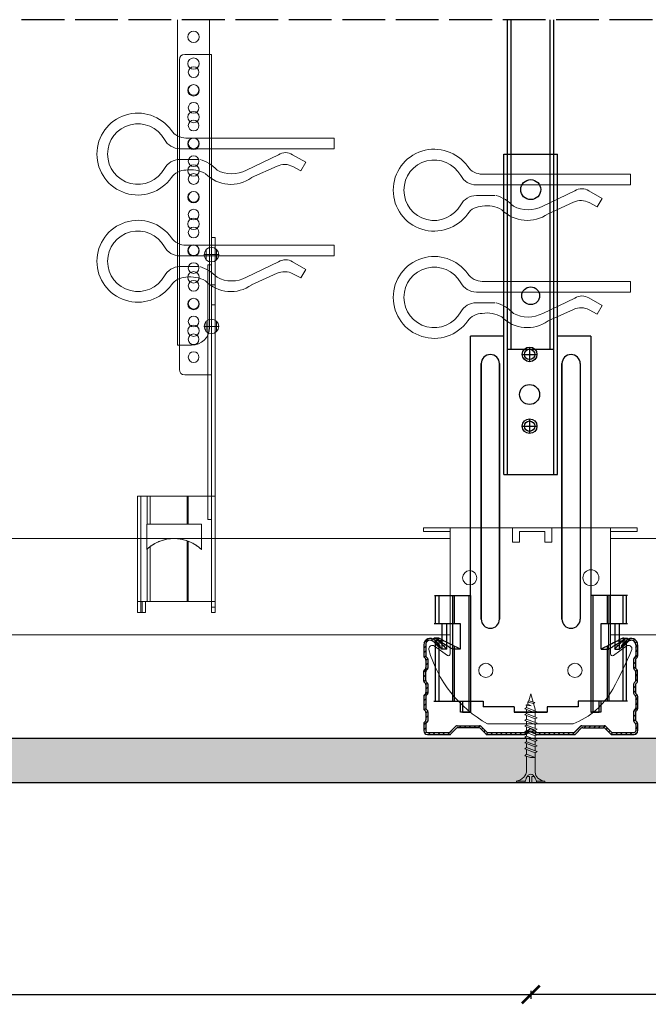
# Model space of a CAD drawing. Header units: millimetres. Extents: x 2264 to 5026, y 1272 to 2447.
# Tile 2 of 18: x 2563 to 2739, y 1464 to 1740. Entities that reach past the tile are written whole.
import ezdxf

# ---------------------------------------------------------------- set-up
doc = ezdxf.new("R2010")
doc.units = ezdxf.units.MM
doc.linetypes.add('ACAD_ISO02W100', pattern=[15, 12, -3])
for name, color, linetype, lineweight in [('_RIGIPS AKCESORIA', 7, 'Continuous', 18), ('_RIGIPS G-K', 7, 'Continuous', 25), ('_RIGIPS PROFIL', 7, 'Continuous', 18), ('PRZERYWANA', 7, 'ACAD_ISO02W100', 25)]:
    doc.layers.add(name, color=color, linetype=linetype, lineweight=lineweight)
doc.styles.get("Standard").update_dxf_attribs({"font": 'arial.ttf'})
doc.dimstyles.new('ISO-25', dxfattribs={"dimtxt": 2.5, "dimasz": 2.5, "dimexe": 1.25, "dimexo": 0.625, "dimtad": 1, "dimtxsty": 'Standard', "dimcen": 2.5, "dimadec": 0, "dimazin": 0, "dimtfac": 1, "dimtmove": 0, "dimatfit": 3, "dimfxl": 1, "dimarcsym": 0})

# ---------------------------------------------------------------- blocks, each defined once
blk = doc.blocks.new('wieszak noniuszowy bok')
at = {"layer": '_RIGIPS AKCESORIA', "lineweight": 0}
for p, q in [((1392.48, 5181.36), (1399.98, 5181.36)), ((1399.98, 5024.65), (1399.98, 5181.36)), ((1390.98, 5092.86), (1390.98, 5179.86)), ((1399.98, 5129.95), (1399.97, 5129.95)), ((1399.98, 5129.95), (1401, 5129.95)), ((1401, 5129.95), (1401, 5024.65)), ((1401, 5129.95), (1401, 5129.95)), ((1398.54, 5126.58), (1398.54, 5123.65)), ((1399.98, 5126.06), (1399.98, 5102.02)), ((1401.42, 5126.58), (1401.42, 5123.65)), ((1398.96, 5122.28), (1399.98, 5122.28)), ((1398.96, 5122.28), (1399.98, 5122.28)), ((1398.96, 5122.28), (1398.96, 5050.72)), ((1399.98, 5116.66), (1401, 5116.66)), ((1399.98, 5116.63), (1399.98, 5116.66)), ((1399.98, 5116.66), (1399.98, 5116.63)), ((1399.98, 5116.62), (1399.98, 5116.63)), ((1399.98, 5116.63), (1399.98, 5116.56)), ((1399.98, 5116.55), (1399.98, 5116.63)), ((1399.98, 5116.63), (1399.98, 5116.55)), ((1399.98, 5116.55), (1399.98, 5116.62)), ((1399.98, 5116.56), (1399.98, 5116.43)), ((1399.98, 5116.42), (1399.98, 5116.55)), ((1399.98, 5116.41), (1399.98, 5116.55)), ((1399.98, 5116.55), (1399.98, 5116.41)), ((1399.98, 5116.43), (1399.98, 5116.25)), ((1399.98, 5116.24), (1399.98, 5116.42)), ((1399.98, 5116.21), (1399.98, 5116.41)), ((1399.98, 5116.41), (1399.98, 5116.21)), ((1399.98, 5116.25), (1399.98, 5116.01)), ((1399.98, 5116), (1399.98, 5116.24)), ((1399.98, 5115.97), (1399.98, 5116.21)), ((1399.98, 5116.21), (1399.98, 5115.97)), ((1399.98, 5116.01), (1399.98, 5115.74)), ((1399.98, 5115.71), (1399.98, 5116)), ((1399.98, 5115.69), (1399.98, 5115.97)), ((1399.98, 5115.97), (1399.98, 5115.69)), ((1399.98, 5115.74), (1399.98, 5115.41)), ((1399.98, 5115.38), (1399.98, 5115.71)), ((1399.98, 5115.37), (1399.98, 5115.69)), ((1399.98, 5115.69), (1399.98, 5115.37)), ((1399.98, 5115.41), (1399.98, 5115.05)), ((1399.98, 5115.02), (1399.98, 5115.38)), ((1399.98, 5115.02), (1399.98, 5115.37)), ((1399.98, 5115.37), (1399.98, 5115.02)), ((1399.98, 5115.05), (1399.98, 5114.67)), ((1399.98, 5114.65), (1399.98, 5115.02)), ((1399.98, 5114.64), (1399.98, 5115.02)), ((1399.98, 5115.02), (1399.98, 5114.64)), ((1399.98, 5114.67), (1399.98, 5114.28)), ((1399.98, 5114.25), (1399.98, 5114.65)), ((1399.98, 5114.25), (1399.98, 5114.64)), ((1399.98, 5114.64), (1399.98, 5114.25)), ((1399.98, 5114.28), (1399.98, 5113.88)), ((1399.98, 5113.85), (1399.98, 5114.25)), ((1399.98, 5113.84), (1399.98, 5114.25)), ((1399.98, 5114.25), (1399.98, 5113.84)), ((1399.98, 5113.88), (1399.98, 5113.48)), ((1399.98, 5113.46), (1399.98, 5113.85)), ((1399.98, 5113.84), (1399.98, 5113.44)), ((1399.98, 5113.44), (1399.98, 5113.84)), ((1399.98, 5113.48), (1399.98, 5113.1)), ((1399.98, 5113.07), (1399.98, 5113.46)), ((1399.98, 5113.44), (1399.98, 5113.06)), ((1399.98, 5113.06), (1399.98, 5113.44)), ((1399.98, 5113.1), (1399.98, 5112.75)), ((1399.98, 5112.72), (1399.98, 5113.07)), ((1399.98, 5113.06), (1399.98, 5112.68)), ((1399.98, 5112.68), (1399.98, 5113.06)), ((1399.98, 5112.75), (1399.98, 5112.42)), ((1399.98, 5112.4), (1399.98, 5112.72)), ((1399.98, 5112.68), (1399.98, 5112.33)), ((1399.98, 5112.33), (1399.98, 5112.68)), ((1399.98, 5112.42), (1399.98, 5112.14)), ((1399.98, 5112.12), (1399.98, 5112.4)), ((1399.98, 5112.33), (1399.98, 5112)), ((1399.98, 5112), (1399.98, 5112.33)), ((1399.98, 5112.14), (1399.98, 5111.9)), ((1399.98, 5111.89), (1399.98, 5112.12)), ((1399.98, 5112), (1399.98, 5111.72)), ((1399.98, 5111.72), (1399.98, 5112)), ((1399.98, 5111.9), (1399.98, 5111.72)), ((1399.98, 5111.72), (1399.98, 5111.89)), ((1399.98, 5111.72), (1399.98, 5111.6)), ((1399.98, 5111.59), (1399.98, 5111.72)), ((1399.98, 5111.72), (1399.98, 5111.48)), ((1399.98, 5111.48), (1399.98, 5111.72)), ((1399.98, 5111.6), (1399.98, 5111.54)), ((1399.98, 5111.53), (1399.98, 5111.59)), ((1399.98, 5111.54), (1399.98, 5111.53)), ((1399.98, 5111.48), (1399.98, 5111.29)), ((1399.98, 5111.29), (1399.98, 5111.48)), ((1399.98, 5111.29), (1399.98, 5111.15)), ((1399.98, 5111.15), (1399.98, 5111.29)), ((1399.98, 5111.15), (1399.98, 5111.06)), ((1399.98, 5111.06), (1399.98, 5111.15)), ((1399.98, 5111.06), (1399.98, 5111.04)), ((1399.98, 5111.04), (1399.98, 5111.06)), ((1399.98, 5111.04), (1401, 5111.04)), ((1398.54, 5106.42), (1398.54, 5103.49)), ((1401.42, 5106.42), (1401.42, 5103.49)), ((1399.98, 5102.02), (1399.98, 5102.1)), ((1399.98, 5091.36), (1392.48, 5091.36)), ((1400.98, 5057.36), (1379.24, 5057.36)), ((1379.24, 5057.36), (1379.24, 5024.65)), ((1380.12, 5057.36), (1380.12, 5024.65)), ((1381.9, 5057.36), (1381.9, 5049.5)), ((1382.79, 5057.36), (1382.79, 5049.5)), ((1393.13, 5057.36), (1393.13, 5049.5)), ((1393.4, 5057.36), (1393.4, 5049.5)), ((1400.98, 5057.36), (1401, 5057.36)), ((1401, 5057.36), (1400.98, 5057.36)), ((1398.96, 5050.72), (1399.98, 5050.72)), ((1381.81, 5042.35), (1381.81, 5049.5)), ((1397.14, 5049.5), (1381.81, 5049.5)), ((1397.14, 5042.35), (1397.14, 5049.5)), ((1386.31, 5044.95), (1386.68, 5045.06)), ((1386.68, 5045.06), (1386.31, 5044.95)), ((1386.81, 5045.09), (1386.48, 5045)), ((1386.48, 5045), (1386.81, 5045.09)), ((1386.68, 5045.06), (1387.07, 5045.15)), ((1387.07, 5045.15), (1386.68, 5045.06)), ((1387.15, 5045.16), (1386.81, 5045.09)), ((1386.81, 5045.09), (1387.15, 5045.16)), ((1387.07, 5045.15), (1387.47, 5045.23)), ((1387.47, 5045.23), (1387.07, 5045.15)), ((1387.49, 5045.23), (1387.15, 5045.16)), ((1387.15, 5045.16), (1387.49, 5045.23)), ((1387.47, 5045.23), (1387.87, 5045.3)), ((1387.87, 5045.3), (1387.47, 5045.23)), ((1387.83, 5045.29), (1387.49, 5045.23)), ((1387.49, 5045.23), (1387.83, 5045.29)), ((1388.14, 5045.33), (1387.83, 5045.29)), ((1387.83, 5045.29), (1388.14, 5045.33)), ((1387.87, 5045.3), (1388.29, 5045.34)), ((1388.29, 5045.34), (1387.87, 5045.3)), ((1388.46, 5045.36), (1388.14, 5045.33)), ((1388.14, 5045.33), (1388.46, 5045.36)), ((1388.29, 5045.34), (1388.72, 5045.39)), ((1388.72, 5045.39), (1388.29, 5045.34)), ((1388.8, 5045.39), (1388.46, 5045.36)), ((1388.46, 5045.36), (1388.8, 5045.39)), ((1388.72, 5045.39), (1389.15, 5045.4)), ((1389.15, 5045.4), (1388.72, 5045.39)), ((1389.13, 5045.4), (1388.8, 5045.39)), ((1388.8, 5045.39), (1389.13, 5045.4)), ((1389.47, 5045.41), (1389.13, 5045.4)), ((1389.13, 5045.4), (1389.47, 5045.41)), ((1389.15, 5045.4), (1389.58, 5045.41)), ((1389.58, 5045.41), (1389.15, 5045.4)), ((1389.47, 5045.41), (1389.46, 5045.41)), ((1389.47, 5045.41), (1389.46, 5045.41)), ((1389.82, 5045.4), (1389.47, 5045.41)), ((1389.47, 5045.41), (1389.82, 5045.4)), ((1389.58, 5045.41), (1390.02, 5045.39)), ((1390.02, 5045.39), (1389.58, 5045.41)), ((1390.16, 5045.39), (1389.82, 5045.4)), ((1389.82, 5045.4), (1390.16, 5045.39)), ((1390.02, 5045.39), (1390.46, 5045.37)), ((1390.46, 5045.37), (1390.02, 5045.39)), ((1390.51, 5045.36), (1390.16, 5045.39)), ((1390.16, 5045.39), (1390.51, 5045.36)), ((1390.46, 5045.37), (1390.89, 5045.32)), ((1390.89, 5045.32), (1390.46, 5045.37)), ((1390.86, 5045.32), (1390.51, 5045.36)), ((1390.51, 5045.36), (1390.86, 5045.32)), ((1391.21, 5045.27), (1390.86, 5045.32)), ((1390.86, 5045.32), (1391.21, 5045.27)), ((1390.89, 5045.32), (1391.33, 5045.25)), ((1391.33, 5045.25), (1390.89, 5045.32)), ((1391.55, 5045.21), (1391.21, 5045.27)), ((1391.21, 5045.27), (1391.55, 5045.21)), ((1391.33, 5045.25), (1391.75, 5045.17)), ((1391.75, 5045.17), (1391.33, 5045.25)), ((1391.89, 5045.14), (1391.55, 5045.21)), ((1391.55, 5045.21), (1391.89, 5045.14)), ((1391.75, 5045.17), (1392.17, 5045.07)), ((1392.17, 5045.07), (1391.75, 5045.17)), ((1392.22, 5045.07), (1391.89, 5045.14)), ((1391.89, 5045.14), (1392.22, 5045.07)), ((1392.17, 5045.07), (1392.57, 5044.97)), ((1392.57, 5044.97), (1392.17, 5045.07)), ((1392.55, 5044.98), (1392.22, 5045.07)), ((1392.22, 5045.07), (1392.55, 5044.98)), ((1381.81, 5042.35), (1381.8, 5042.35)), ((1381.81, 5042.35), (1381.8, 5042.35)), ((1381.81, 5042.35), (1382.29, 5042.77)), ((1382.29, 5042.77), (1381.81, 5042.35)), ((1381.81, 5042.35), (1381.86, 5042.39)), ((1381.86, 5042.39), (1381.81, 5042.35)), ((1381.86, 5042.39), (1381.9, 5042.43)), ((1381.9, 5042.43), (1381.86, 5042.39)), ((1381.9, 5042.43), (1381.98, 5042.51)), ((1381.98, 5042.51), (1381.9, 5042.43)), ((1381.9, 5042.43), (1381.9, 5027.72)), ((1381.98, 5042.51), (1382.21, 5042.72)), ((1382.21, 5042.72), (1381.98, 5042.51)), ((1382.21, 5042.72), (1382.46, 5042.91)), ((1382.46, 5042.91), (1382.21, 5042.72)), ((1382.29, 5042.77), (1382.79, 5043.18)), ((1382.79, 5043.18), (1382.29, 5042.77)), ((1382.46, 5042.91), (1382.71, 5043.12)), ((1382.71, 5043.12), (1382.46, 5042.91)), ((1382.71, 5043.12), (1382.98, 5043.31)), ((1382.98, 5043.31), (1382.71, 5043.12)), ((1383.01, 5043.34), (1382.79, 5043.18)), ((1382.79, 5043.18), (1383.01, 5043.34)), ((1382.79, 5043.18), (1382.79, 5027.72)), ((1382.98, 5043.31), (1383.31, 5043.54)), ((1383.31, 5043.54), (1382.98, 5043.31)), ((1383.24, 5043.5), (1383.01, 5043.34)), ((1383.01, 5043.34), (1383.24, 5043.5)), ((1383.66, 5043.77), (1383.24, 5043.5)), ((1383.24, 5043.5), (1383.66, 5043.77)), ((1383.31, 5043.54), (1383.68, 5043.78)), ((1383.68, 5043.78), (1383.31, 5043.54)), ((1384.13, 5044.04), (1383.66, 5043.77)), ((1383.66, 5043.77), (1384.13, 5044.04)), ((1383.68, 5043.78), (1384.07, 5044.01)), ((1384.07, 5044.01), (1383.68, 5043.78)), ((1384.07, 5044.01), (1384.49, 5044.23)), ((1384.49, 5044.23), (1384.07, 5044.01)), ((1384.65, 5044.31), (1384.13, 5044.04)), ((1384.13, 5044.04), (1384.65, 5044.31)), ((1384.49, 5044.23), (1384.92, 5044.44)), ((1384.92, 5044.44), (1384.49, 5044.23)), ((1384.93, 5044.44), (1384.65, 5044.31)), ((1384.65, 5044.31), (1384.93, 5044.44)), ((1384.92, 5044.44), (1385.38, 5044.63)), ((1385.38, 5044.63), (1384.92, 5044.44)), ((1385.23, 5044.57), (1384.93, 5044.44)), ((1384.93, 5044.44), (1385.23, 5044.57)), ((1385.53, 5044.69), (1385.23, 5044.57)), ((1385.23, 5044.57), (1385.53, 5044.69)), ((1385.34, 5044.62), (1385.33, 5044.62)), ((1385.34, 5044.62), (1385.33, 5044.62)), ((1385.38, 5044.63), (1385.85, 5044.8)), ((1385.85, 5044.8), (1385.38, 5044.63)), ((1385.83, 5044.8), (1385.53, 5044.69)), ((1385.53, 5044.69), (1385.83, 5044.8)), ((1386.15, 5044.9), (1385.83, 5044.8)), ((1385.83, 5044.8), (1386.15, 5044.9)), ((1385.85, 5044.8), (1386.31, 5044.95)), ((1386.31, 5044.95), (1385.85, 5044.8)), ((1386.48, 5045), (1386.15, 5044.9)), ((1386.15, 5044.9), (1386.48, 5045)), ((1393.17, 5044.78), (1392.55, 5044.98)), ((1392.55, 5044.98), (1393.17, 5044.78)), ((1392.57, 5044.97), (1392.96, 5044.85)), ((1392.96, 5044.85), (1392.57, 5044.97)), ((1392.96, 5044.85), (1393.41, 5044.69)), ((1393.41, 5044.69), (1392.96, 5044.85)), ((1393.13, 5044.79), (1393.13, 5027.72)), ((1393.54, 5044.63), (1393.17, 5044.78)), ((1393.17, 5044.78), (1393.54, 5044.63)), ((1393.4, 5044.69), (1393.4, 5027.72)), ((1393.41, 5044.69), (1393.86, 5044.51)), ((1393.86, 5044.51), (1393.41, 5044.69)), ((1393.92, 5044.48), (1393.54, 5044.63)), ((1393.54, 5044.63), (1393.92, 5044.48)), ((1393.6, 5044.62), (1393.59, 5044.62)), ((1393.6, 5044.62), (1393.59, 5044.62)), ((1393.86, 5044.51), (1394.29, 5044.31)), ((1394.29, 5044.31), (1393.86, 5044.51)), ((1394.29, 5044.31), (1393.92, 5044.48)), ((1393.92, 5044.48), (1394.29, 5044.31)), ((1394.65, 5044.13), (1394.29, 5044.31)), ((1394.29, 5044.31), (1394.72, 5044.09)), ((1394.72, 5044.09), (1394.29, 5044.31)), ((1394.29, 5044.31), (1394.65, 5044.13)), ((1395, 5043.94), (1394.65, 5044.13)), ((1394.65, 5044.13), (1395, 5043.94)), ((1394.72, 5044.09), (1395.13, 5043.86)), ((1395.13, 5043.86), (1394.72, 5044.09)), ((1395.35, 5043.73), (1395, 5043.94)), ((1395, 5043.94), (1395.35, 5043.73)), ((1395.13, 5043.86), (1395.53, 5043.61)), ((1395.53, 5043.61), (1395.13, 5043.86)), ((1395.67, 5043.52), (1395.35, 5043.73)), ((1395.35, 5043.73), (1395.67, 5043.52)), ((1395.53, 5043.61), (1395.92, 5043.35)), ((1395.92, 5043.35), (1395.53, 5043.61)), ((1396, 5043.29), (1395.67, 5043.52)), ((1395.67, 5043.52), (1396, 5043.29)), ((1395.92, 5043.35), (1396.3, 5043.07)), ((1396.3, 5043.07), (1395.92, 5043.35)), ((1396.3, 5043.06), (1396, 5043.29)), ((1396, 5043.29), (1396.3, 5043.06)), ((1396.3, 5043.07), (1396.73, 5042.72)), ((1396.73, 5042.72), (1396.3, 5043.07)), ((1396.59, 5042.83), (1396.3, 5043.06)), ((1396.3, 5043.06), (1396.59, 5042.83)), ((1396.87, 5042.59), (1396.59, 5042.83)), ((1396.59, 5042.83), (1396.87, 5042.59)), ((1396.73, 5042.72), (1397.14, 5042.35)), ((1397.14, 5042.35), (1396.73, 5042.72)), ((1397.14, 5042.35), (1396.87, 5042.59)), ((1396.87, 5042.59), (1397.14, 5042.35)), ((1397.14, 5042.35), (1397.13, 5042.35)), ((1397.14, 5042.35), (1397.13, 5042.35)), ((1379.24, 5027.72), (1401, 5027.72)), ((1380.57, 5027.72), (1380.57, 5024.65)), ((1381.46, 5024.65), (1381.46, 5027.72)), ((1399.98, 5026.19), (1401, 5026.19)), ((1379.24, 5024.65), (1381.46, 5024.65)), ((1401, 5024.65), (1399.98, 5024.65))]:
    blk.add_line(p, q, dxfattribs=at)
at = {"layer": '_RIGIPS AKCESORIA'}
for p, q in [((1397.92, 5125.12), (1402.03, 5125.12)), ((1397.92, 5104.96), (1402.03, 5104.96))]:
    blk.add_line(p, q, dxfattribs=at)
for centre, radius in [((1394.98, 5176.36), 1.5), ((1394.98, 5171.36), 1.5), ((1394.98, 5166.36), 1.5), ((1394.98, 5161.36), 1.5), ((1394.98, 5156.36), 1.5), ((1394.98, 5151.36), 1.5), ((1394.98, 5146.36), 1.5), ((1394.98, 5141.36), 1.5), ((1394.98, 5136.36), 1.5), ((1394.98, 5131.36), 1.5), ((1394.98, 5126.36), 1.5), ((1399.98, 5125.12), 2.06), ((1394.98, 5121.36), 1.5), ((1394.98, 5116.36), 1.5), ((1394.98, 5111.36), 1.5), ((1394.98, 5106.36), 1.5), ((1399.98, 5104.96), 2.06), ((1394.98, 5101.36), 1.5), ((1394.98, 5096.36), 1.5)]:
    blk.add_circle(centre, radius, dxfattribs=at)
at = {"layer": '_RIGIPS AKCESORIA', "lineweight": 0}
for centre, start, end in [((1392.48, 5179.86), 90, 180), ((1392.48, 5092.86), 180, 270)]:
    blk.add_arc(centre, 1.5, start, end, dxfattribs=at)
blk = doc.blocks.new('klamra')
at = {"layer": '_RIGIPS AKCESORIA'}
for p, q in [((6828.19, 2764.92), (6828.19, 2806.53)), ((6831.19, 2764.92), (6831.19, 2808.19)), ((6834.19, 2802.92), (6834.19, 2808.19)), ((6832.87, 2780.55), (6837.19, 2789.57)), ((6839.31, 2788.09), (6836.06, 2780.95)), ((6832.86, 2776.63), (6835, 2772.92)), ((6836.19, 2776.54), (6837.38, 2774.29)), ((6835, 2772.92), (6837.38, 2774.29)), ((6831.19, 2764.92), (6828.19, 2764.92))]:
    blk.add_line(p, q, dxfattribs=at)
for centre, radius, start, end in [((6832.69, 2820.02), 11.5, 305.1527, 234.8473), ((6832.69, 2820.02), 8.5, 298.7822, 241.2178), ((6826.19, 2808.19), 5, 0, 61.2178), ((6839.19, 2808.19), 5, 118.7822, 180), ((6823.19, 2806.53), 5, 0, 54.8473), ((6842.19, 2806.53), 5, 125.1527, 180), ((6845.23, 2805.18), 8.16, 170.4436, 210.2847), ((6843.93, 2805.32), 10.09, 195.2653, 228.1308), ((6831.19, 2793.92), 10, 324.3132, 45.573), ((6829.23, 2793.69), 8.97, 332.6387, 27.3613), ((6835.87, 2778.58), 3.59, 146.8414, 212.9715), ((6840.61, 2778.88), 5, 155.5109, 207.8622)]:
    blk.add_arc(centre, radius, start, end, dxfattribs=at)
blk = doc.blocks.new('TN 25')
at = {"layer": '_RIGIPS AKCESORIA'}
for p, q in [((0, -0.84), (0, 7.16)), ((0, 7.16), (0.46, 7.16)), ((0.46, 7.16), (0.46, 4.78)), ((0.46, 4.78), (0, 4.78)), ((0, 3.5), (1.77, 3.5)), ((0, 2.83), (1.77, 2.83)), ((1.77, 3.5), (1.77, 4.2)), ((1.77, 2.83), (1.77, 2.18)), ((3.02, 4.46), (8.47, 4.46)), ((7.12, 4.46), (7.12, 3.18)), ((8.03, 2.01), (7.12, 4.46)), ((7.12, 3.18), (7.65, 1.53)), ((8.47, 4.46), (8.79, 5)), ((9.61, 1.51), (8.47, 4.46)), ((8.79, 5), (9.93, 2.01)), ((9, 4.46), (10.1, 4.46)), ((10.1, 4.46), (10.41, 5)), ((11.23, 1.51), (10.1, 4.46)), ((10.41, 5), (11.56, 2.01)), ((10.62, 4.46), (11.67, 4.46)), ((11.67, 4.46), (11.99, 5)), ((12.81, 1.51), (11.67, 4.46)), ((11.99, 5), (13.14, 2.01)), ((12.2, 4.46), (13.21, 4.46)), ((13.21, 4.46), (13.52, 5)), ((14.34, 1.51), (13.21, 4.46)), ((13.52, 5), (14.67, 2.01)), ((13.73, 4.46), (14.8, 4.46)), ((14.8, 4.46), (15.12, 5)), ((15.94, 1.51), (14.8, 4.46)), ((15.12, 5), (16.26, 2.01)), ((15.33, 4.46), (16.42, 4.46)), ((16.42, 4.46), (16.73, 5)), ((17.55, 1.51), (16.42, 4.46)), ((16.73, 5), (17.88, 2.01)), ((16.94, 4.46), (17.99, 4.46)), ((17.99, 4.46), (18.31, 5)), ((19.13, 1.51), (17.99, 4.46)), ((18.31, 5), (19.45, 2.01)), ((18.52, 4.46), (19.68, 4.46)), ((19.68, 4.46), (20, 5)), ((20.82, 1.51), (19.68, 4.46)), ((20, 5), (21.14, 2.01)), ((20.21, 4.46), (20.7, 4.46)), ((20.7, 4.46), (22.28, 3.98)), ((21.85, 1.83), (21.67, 3.28)), ((21.67, 3.28), (22.14, 2.4)), ((22.28, 3.98), (22.56, 4.37)), ((22.7, 2.36), (22.28, 3.98)), ((22.56, 4.37), (23.03, 2.71)), ((22.71, 3.85), (25, 3.24)), ((25, 3.24), (23.03, 2.71)), ((0.46, 1.64), (0, 1.64)), ((0.46, -0.84), (0.46, 1.64)), ((7.49, 2.01), (3.55, 2.01)), ((7.65, 1.53), (8.03, 2.01)), ((9.41, 2.01), (8.03, 2.01)), ((9.93, 2.01), (9.61, 1.51)), ((11.04, 2.01), (9.93, 2.01)), ((11.56, 2.01), (11.23, 1.51)), ((12.61, 2.01), (11.56, 2.01)), ((13.14, 2.01), (12.81, 1.51)), ((14.15, 2.01), (13.14, 2.01)), ((14.67, 2.01), (14.34, 1.51)), ((15.74, 2.01), (14.67, 2.01)), ((16.26, 2.01), (15.94, 1.51)), ((17.36, 2.01), (16.26, 2.01)), ((17.88, 2.01), (17.55, 1.51)), ((18.93, 2.01), (17.88, 2.01)), ((19.45, 2.01), (19.13, 1.51)), ((19.45, 2.01), (20.62, 2.01)), ((21.14, 2.01), (20.82, 1.51)), ((21.14, 2.01), (21.81, 2.12)), ((22.14, 2.4), (21.85, 1.83)), ((22.7, 2.36), (22.14, 2.4)), ((23.03, 2.71), (22.7, 2.36)), ((0, -0.84), (0.46, -0.84))]:
    blk.add_line(p, q, dxfattribs=at)
for centre, major_axis, ratio, start_param, end_param in [((3.09, 7.67), (0.17, 3.2), 0.826134, 1.773653, 3.180586), ((-0.04, 0.9), (0, 3.93), 0.848176, -0.720942, -0.151112), ((1.66, 3.18), (0, 0.895), 0.848176, -1.552777, -0.720942), ((1.66, 3.18), (0, 0.895), 0.848176, 3.862535, 4.730408), ((3.37, -1.57), (0.28, 3.57), 0.832181, 0.035984, 1.430787), ((-2.73, 15.91), (0, 14.76), 0.848176, 3.399396, 3.475072), ((0.59, 4.62), (0, 2.81), 0.848176, 3.475072, 3.862535)]:
    blk.add_ellipse(centre, major_axis=major_axis, ratio=ratio, start_param=start_param, end_param=end_param, dxfattribs=at)
blk = doc.blocks.new('CD 60 ULTRASTIL')
h = blk.add_hatch()
h.set_pattern_fill('ANSI31', color=256, scale=0.3, style=0)
h.paths.add_polyline_path([(542.88, 684.5, -0.302776), (543.49, 684.5), (544.54, 683.79, 0.148069), (544.85, 683.7), (555.42, 683.7, 0.198912), (555.81, 683.86), (557.38, 685.44, -0.198912), (557.77, 685.6), (563.59, 685.6, -0.198912), (563.98, 685.44), (565.55, 683.86, 0.198912), (565.94, 683.7), (572.18, 683.7, 0.414214), (573.18, 684.7), (573.18, 686.74, 0.198912), (573.02, 687.12), (572.74, 687.4, -0.198912), (572.58, 687.79), (572.58, 689.87, -0.198912), (572.74, 690.26), (573.02, 690.54, 0.198912), (573.18, 690.93), (573.18, 694.47, 0.198912), (573.02, 694.86), (572.74, 695.14, -0.198912), (572.58, 695.53), (572.58, 697.61, -0.198912), (572.74, 698), (573.02, 698.28, 0.198912), (573.18, 698.67), (573.18, 701.47, 0.198912), (573.02, 701.86), (572.74, 702.14, -0.198912), (572.58, 702.53), (572.58, 704.61, -0.198912), (572.74, 705), (573.02, 705.28, 0.198912), (573.18, 705.67), (573.18, 708.9, 0.666128), (570.12, 710.18), (568.55, 708.63), (568.93, 708.24), (570.5, 709.79, -0.666128), (572.63, 708.9), (572.63, 705.9, -0.198912), (572.47, 705.51), (572.19, 705.23, 0.198912), (572.03, 704.84), (572.03, 702.3, 0.198912), (572.19, 701.91), (572.47, 701.63, -0.198912), (572.63, 701.25), (572.63, 698.9, -0.198912), (572.47, 698.51), (572.19, 698.23, 0.198912), (572.03, 697.84), (572.03, 695.3, 0.198912), (572.19, 694.91), (572.47, 694.63, -0.198912), (572.63, 694.25), (572.63, 691.16, -0.198912), (572.47, 690.77), (572.19, 690.49, 0.198912), (572.03, 690.1), (572.03, 687.56, 0.198912), (572.19, 687.17), (572.47, 686.9, -0.198912), (572.63, 686.51), (572.63, 684.7, -0.414214), (572.18, 684.25), (566.17, 684.25, -0.198912), (565.78, 684.41), (564.2, 685.99, 0.198912), (563.82, 686.15), (557.55, 686.15, 0.198912), (557.16, 685.99), (555.58, 684.41, -0.198912), (555.19, 684.25), (545.01, 684.25, -0.148069), (544.71, 684.34), (543.49, 685.16, 0.302776), (542.88, 685.16), (541.65, 684.34, -0.148069), (541.35, 684.25), (531.17, 684.25, -0.198912), (530.78, 684.41), (529.2, 685.99, 0.198912), (528.82, 686.15), (522.55, 686.15, 0.198912), (522.16, 685.99), (520.58, 684.41, -0.198912), (520.19, 684.25), (514.18, 684.25, -0.414214), (513.73, 684.7), (513.73, 686.51, -0.198912), (513.89, 686.9), (514.17, 687.17, 0.198912), (514.33, 687.56), (514.33, 690.1, 0.198912), (514.17, 690.49), (513.89, 690.77, -0.198912), (513.73, 691.16), (513.73, 694.25, -0.198912), (513.89, 694.63), (514.17, 694.91, 0.198912), (514.33, 695.3), (514.33, 697.84, 0.198912), (514.17, 698.23), (513.89, 698.51, -0.198912), (513.73, 698.9), (513.73, 701.25, -0.198912), (513.89, 701.63), (514.17, 701.91, 0.198912), (514.33, 702.3), (514.33, 704.84, 0.198912), (514.17, 705.23), (513.89, 705.51, -0.198912), (513.73, 705.9), (513.73, 708.9, -0.666128), (515.86, 709.79), (517.43, 708.24), (517.81, 708.63), (516.25, 710.18, 0.666128), (513.18, 708.9), (513.18, 705.67, 0.198912), (513.34, 705.28), (513.62, 705, -0.198912), (513.78, 704.61), (513.78, 702.53, -0.198912), (513.62, 702.14), (513.34, 701.86, 0.198912), (513.18, 701.47), (513.18, 698.67, 0.198912), (513.34, 698.28), (513.62, 698, -0.198912), (513.78, 697.61), (513.78, 695.53, -0.198912), (513.62, 695.14), (513.34, 694.86, 0.198912), (513.18, 694.47), (513.18, 690.93, 0.198912), (513.34, 690.54), (513.62, 690.26, -0.198912), (513.78, 689.87), (513.78, 687.79, -0.198912), (513.62, 687.4), (513.34, 687.12, 0.198912), (513.18, 686.74), (513.18, 684.7, 0.414214), (514.18, 683.7), (520.42, 683.7, 0.198912), (520.81, 683.86), (522.38, 685.44, -0.198912), (522.77, 685.6), (528.59, 685.6, -0.198912), (528.98, 685.44), (530.55, 683.86, 0.198912), (530.94, 683.7), (541.51, 683.7, 0.148069), (541.82, 683.79)])
for p, q in [((513.18, 708.9), (513.18, 705.67)), ((513.73, 708.9), (513.73, 705.9)), ((515.86, 709.79), (517.43, 708.24)), ((516.25, 710.18), (517.81, 708.63)), ((517.43, 708.24), (517.81, 708.63)), ((570.12, 710.18), (568.55, 708.63)), ((568.93, 708.24), (568.55, 708.63)), ((570.5, 709.79), (568.93, 708.24)), ((572.63, 708.9), (572.63, 705.9)), ((573.18, 708.9), (573.18, 705.67)), ((513.34, 705.28), (513.62, 705)), ((513.89, 705.51), (514.17, 705.23)), ((572.47, 705.51), (572.19, 705.23)), ((573.02, 705.28), (572.74, 705)), ((513.78, 704.61), (513.78, 702.53)), ((514.33, 704.84), (514.33, 702.3)), ((572.03, 704.84), (572.03, 702.3)), ((572.58, 704.61), (572.58, 702.53)), ((513.18, 698.67), (513.18, 701.47)), ((513.34, 701.86), (513.62, 702.14)), ((513.73, 698.9), (513.73, 701.25)), ((513.89, 701.63), (514.17, 701.91)), ((572.47, 701.63), (572.19, 701.91)), ((572.63, 698.9), (572.63, 701.25)), ((573.02, 701.86), (572.74, 702.14)), ((573.18, 698.67), (573.18, 701.47)), ((513.34, 698.28), (513.62, 698)), ((513.78, 697.61), (513.78, 695.53)), ((513.89, 698.51), (514.17, 698.23)), ((514.33, 697.84), (514.33, 695.3)), ((572.03, 697.84), (572.03, 695.3)), ((572.47, 698.51), (572.19, 698.23)), ((572.58, 697.61), (572.58, 695.53)), ((573.02, 698.28), (572.74, 698)), ((513.18, 694.47), (513.18, 690.93)), ((513.34, 694.86), (513.62, 695.14)), ((513.73, 694.25), (513.73, 691.16)), ((513.89, 694.63), (514.17, 694.91)), ((572.47, 694.63), (572.19, 694.91)), ((572.63, 694.25), (572.63, 691.16)), ((573.02, 694.86), (572.74, 695.14)), ((573.18, 694.47), (573.18, 690.93)), ((513.34, 690.54), (513.62, 690.26)), ((513.78, 689.87), (513.78, 687.79)), ((513.89, 690.77), (514.17, 690.49)), ((514.33, 690.1), (514.33, 687.56)), ((572.03, 690.1), (572.03, 687.56)), ((572.47, 690.77), (572.19, 690.49)), ((572.58, 689.87), (572.58, 687.79)), ((573.02, 690.54), (572.74, 690.26)), ((513.18, 686.74), (513.18, 684.7)), ((513.34, 687.12), (513.62, 687.4)), ((513.73, 686.51), (513.73, 684.7)), ((513.89, 686.9), (514.17, 687.17)), ((520.58, 684.41), (522.16, 685.99)), ((522.55, 686.15), (528.82, 686.15)), ((528.59, 685.6), (522.77, 685.6)), ((530.78, 684.41), (529.2, 685.99)), ((555.58, 684.41), (557.16, 685.99)), ((557.55, 686.15), (563.82, 686.15)), ((557.77, 685.6), (563.59, 685.6)), ((565.78, 684.41), (564.2, 685.99)), ((572.47, 686.9), (572.19, 687.17)), ((572.63, 686.51), (572.63, 684.7)), ((573.02, 687.12), (572.74, 687.4)), ((573.18, 686.74), (573.18, 684.7)), ((514.18, 684.25), (520.19, 684.25)), ((514.18, 683.7), (520.42, 683.7)), ((520.81, 683.86), (522.38, 685.44)), ((530.55, 683.86), (528.98, 685.44)), ((530.94, 683.7), (541.51, 683.7)), ((531.17, 684.25), (541.35, 684.25)), ((541.65, 684.34), (542.88, 685.16)), ((541.82, 683.79), (542.88, 684.5)), ((544.71, 684.34), (543.49, 685.16)), ((544.54, 683.79), (543.49, 684.5)), ((544.85, 683.7), (555.42, 683.7)), ((545.01, 684.25), (555.19, 684.25)), ((555.81, 683.86), (557.38, 685.44)), ((565.55, 683.86), (563.98, 685.44)), ((565.94, 683.7), (572.18, 683.7)), ((566.17, 684.25), (572.18, 684.25))]:
    blk.add_line(p, q)
for centre, radius, start, end in [((514.98, 708.9), 1.8, 45.3251, 180), ((571.38, 708.9), 1.8, 360, 134.6749), ((514.98, 708.9), 1.25, 45.3251, 180), ((571.38, 708.9), 1.25, 360, 134.6749), ((513.73, 705.67), 0.55, 180, 225), ((513.23, 704.61), 0.55, 0, 45), ((514.28, 705.9), 0.55, 180, 225), ((513.78, 704.84), 0.55, 0, 45), ((572.58, 704.84), 0.55, 135, 180), ((572.08, 705.9), 0.55, 315, 0), ((573.13, 704.61), 0.55, 135, 180), ((572.63, 705.67), 0.55, 315, 0), ((513.23, 702.53), 0.55, 315, 0), ((513.78, 702.3), 0.55, 315, 0), ((572.58, 702.3), 0.55, 180, 225), ((573.13, 702.53), 0.55, 180, 225), ((513.73, 701.47), 0.55, 135, 180), ((514.28, 701.25), 0.55, 135, 180), ((572.08, 701.25), 0.55, 0, 45), ((572.63, 701.47), 0.55, 0, 45), ((513.73, 698.67), 0.55, 180, 225), ((513.23, 697.61), 0.55, 360, 45), ((514.28, 698.9), 0.55, 180, 225), ((513.78, 697.84), 0.55, 0, 45), ((572.58, 697.84), 0.55, 135, 180), ((572.08, 698.9), 0.55, 315, 0), ((573.13, 697.61), 0.55, 135, 180), ((572.63, 698.67), 0.55, 315, 0), ((513.73, 694.47), 0.55, 135, 180), ((513.23, 695.53), 0.55, 315, 0), ((514.28, 694.25), 0.55, 135, 180), ((513.78, 695.3), 0.55, 315, 0), ((572.58, 695.3), 0.55, 180, 225), ((572.08, 694.25), 0.55, 0, 45), ((573.13, 695.53), 0.55, 180, 225), ((572.63, 694.47), 0.55, 0, 45), ((514.28, 691.16), 0.55, 180, 225), ((572.08, 691.16), 0.55, 315, 0), ((513.73, 690.93), 0.55, 180, 225), ((513.23, 689.87), 0.55, 0, 45), ((513.78, 690.1), 0.55, 360, 45), ((572.58, 690.1), 0.55, 135, 180), ((573.13, 689.87), 0.55, 135, 180), ((572.63, 690.93), 0.55, 315, 0), ((513.73, 686.74), 0.55, 135, 180), ((513.23, 687.79), 0.55, 315, 0), ((514.28, 686.51), 0.55, 135, 180), ((513.78, 687.56), 0.55, 315, 360), ((522.55, 685.6), 0.55, 90, 135), ((522.77, 685.05), 0.55, 90, 135), ((528.59, 685.05), 0.55, 45, 90), ((528.82, 685.6), 0.55, 45, 90), ((557.55, 685.6), 0.55, 90, 135), ((557.77, 685.05), 0.55, 90, 135), ((563.59, 685.05), 0.55, 45, 90), ((563.82, 685.6), 0.55, 45, 90), ((572.58, 687.56), 0.55, 180, 225), ((572.08, 686.51), 0.55, 360, 45), ((573.13, 687.79), 0.55, 180, 225), ((572.63, 686.74), 0.55, 360, 45), ((514.18, 684.7), 1, 180, 270), ((514.18, 684.7), 0.45, 180, 270), ((520.19, 684.8), 0.55, 270, 315), ((520.42, 684.25), 0.55, 270, 315), ((530.94, 684.25), 0.55, 225, 270), ((531.17, 684.8), 0.55, 225, 270), ((541.35, 684.8), 0.55, 270, 303.6901), ((541.51, 684.25), 0.55, 270, 303.6901), ((543.18, 684.7), 0.55, 56.3099, 123.6901), ((543.18, 684.04), 0.55, 56.3099, 123.6901), ((544.85, 684.25), 0.55, 236.3099, 270), ((545.01, 684.8), 0.55, 236.3099, 270), ((555.19, 684.8), 0.55, 270, 315), ((555.42, 684.25), 0.55, 270, 315), ((565.94, 684.25), 0.55, 225, 270), ((566.17, 684.8), 0.55, 225, 270), ((572.18, 684.7), 1, 270, 0), ((572.18, 684.7), 1, 270, 360), ((572.18, 684.7), 0.45, 270, 360)]:
    blk.add_arc(centre, radius, start, end)
blk = doc.blocks.new('Lacznik krzyzowy (widok2)')
at = {"layer": '_RIGIPS AKCESORIA'}
for p, q in [((94.8, 91.5, 218.36), (94.8, 90.5, 218.36)), ((94.8, 91.5, 218.36), (154.8, 91.5, 218.36)), ((102.3, 56.12, 218.36), (102.3, 91.5, 218.36)), ((119.8, 91.5, 218.36), (119.8, 87.5, 218.36)), ((130.85, 91.5, 218.36), (130.85, 87.5, 218.36)), ((147.3, 91.5, 218.36), (147.3, 56.12, 218.36)), ((154.8, 91.5, 218.36), (154.8, 90.5, 218.36)), ((94.8, 90.5, 218.36), (102.3, 90.5, 218.36)), ((121.8, 87.5, 218.36), (121.8, 90.5, 218.36)), ((121.8, 90.5, 218.36), (128.85, 90.5, 218.36)), ((128.85, 90.5, 218.36), (128.85, 87.5, 218.36)), ((154.8, 90.5, 218.36), (147.3, 90.5, 218.36)), ((119.8, 87.5, 218.36), (121.8, 87.5, 218.36)), ((128.85, 87.5, 218.36), (130.85, 87.5, 218.36)), ((97.87, 58.32, 218.36), (101.51, 55.71, 218.36)), ((148.09, 55.71, 218.36), (151.73, 58.32, 218.36)), ((136.8, 36.5, 218.36), (112.81, 36.5, 218.36))]:
    blk.add_line(p, q, dxfattribs=at)
for centre, radius in [((107.8, 77.5, 218.36), 2), ((141.8, 77.5, 218.36), 2.24), ((112.3, 51.5, 218.36), 2), ((137.3, 51.5, 218.36), 2)]:
    blk.add_circle(centre, radius, dxfattribs=at)
for centre, radius, start, end in [((97.29, 57.5, 218.36), 1, 122.1388, 189.8152), ((97.29, 57.5, 218.36), 1, 54.4623, 122.1388), ((152.32, 57.5, 218.36), 1, 350.1848, 125.5377), ((129.61, 66.77, 218.36), 34.62, 195.8211, 240.9602), ((101.8, 56.12, 218.36), 0.5, 234.4623, 0), ((147.8, 56.12, 218.36), 0.5, 180, 305.5377), ((12.5, 118.8, 218.36), 153.64, 331.826, 336.4146), ((129.12, 56.49, 218.36), 21.41, 291.013, 331.4749)]:
    blk.add_arc(centre, radius, start, end, dxfattribs=at)
blk = doc.blocks.new('wieszak noniuszowy widok')
for p, q in [((367.75, 93.63), (382.75, 93.63)), ((367.75, 3.63), (367.75, 93.63)), ((368.75, 3.63), (368.75, 93.63)), ((381.75, 3.63), (381.75, 93.63)), ((382.75, 3.63), (382.75, 93.63)), ((367.75, 42.47), (358.34, 42.47)), ((358.34, -30.29), (358.34, 42.47)), ((392.15, 42.47), (382.75, 42.47)), ((392.15, 42.47), (392.15, -30.29)), ((392.15, 42.47), (392.15, -30.29)), ((374.93, 39.42), (374.93, 35.32)), ((372.87, 37.38), (376.99, 37.38)), ((361.34, -36.95), (361.34, 34.79)), ((361.34, 34.79), (361.34, -36.95)), ((366.47, 34.79), (366.47, -36.95)), ((366.47, -36.95), (366.47, 34.79)), ((384.02, -36.95), (384.02, 34.79)), ((384.02, 34.79), (384.02, -36.95)), ((389.14, 34.79), (389.14, -36.95)), ((389.14, 34.79), (389.14, -36.95)), ((372.87, 17.23), (376.99, 17.23)), ((374.93, 19.27), (374.93, 15.17)), ((367.75, 3.63), (382.75, 3.63)), ((348.22, -30.29), (358.37, -30.29)), ((348.44, -30.29), (348.44, -38.17)), ((349.43, -30.29), (349.43, -38.17)), ((353.28, -30.29), (353.28, -38.17)), ((353.8, -30.29), (353.8, -38.17)), ((357.85, -30.29), (357.85, -63.08)), ((358.37, -30.29), (358.37, -63.08)), ((392.13, -30.29), (392.13, -63.08)), ((392.15, -30.29), (392.15, -60.01)), ((392.15, -30.29), (392.15, -60.01)), ((402.37, -30.29), (392.16, -30.29)), ((392.64, -30.29), (392.64, -63.08)), ((396.7, -30.29), (396.7, -38.17)), ((397.21, -30.29), (397.21, -38.17)), ((401.07, -30.29), (401.07, -38.17)), ((402.06, -30.29), (402.06, -38.17)), ((348.13, -38.17), (355.47, -38.17)), ((350.32, -38.17), (350.32, -45.34)), ((351.68, -45.34), (351.68, -38.17)), ((353.44, -45.34), (353.44, -38.17)), ((355.47, -38.17), (355.47, -45.34)), ((395.03, -45.34), (395.03, -38.17)), ((395.03, -38.17), (402.39, -38.17)), ((397.05, -38.17), (397.05, -45.34)), ((398.82, -38.17), (398.82, -45.34)), ((400.18, -45.34), (400.18, -38.17)), ((348.11, -42.32), (348.14, -42.29)), ((348.11, -42.37), (348.11, -42.32)), ((348.12, -42.43), (348.11, -42.37)), ((348.15, -42.51), (348.12, -42.43)), ((348.14, -42.29), (348.17, -42.28)), ((348.19, -42.61), (348.15, -42.51)), ((348.17, -42.28), (348.23, -42.28)), ((349.22, -42.28), (348.19, -42.28)), ((348.26, -42.72), (348.19, -42.61)), ((348.23, -42.28), (348.31, -42.3)), ((348.34, -42.84), (348.26, -42.72)), ((348.31, -42.3), (348.41, -42.34)), ((348.45, -43), (348.34, -42.84)), ((348.41, -42.34), (348.53, -42.39)), ((348.44, -42.99), (348.44, -60.01)), ((348.58, -43.18), (348.45, -43)), ((349.57, -43.07), (348.5, -43.07)), ((348.53, -42.39), (348.66, -42.46)), ((348.72, -43.37), (348.58, -43.18)), ((348.66, -42.46), (348.81, -42.54)), ((348.89, -43.59), (348.72, -43.37)), ((348.81, -42.54), (348.96, -42.63)), ((349.08, -43.83), (348.89, -43.59)), ((348.96, -42.63), (349.14, -42.73)), ((349.28, -44.08), (349.08, -43.83)), ((349.15, -42.29), (349.13, -42.32)), ((349.13, -42.32), (349.13, -42.36)), ((349.13, -42.36), (349.14, -42.41)), ((349.14, -42.41), (349.16, -42.47)), ((349.14, -42.73), (349.38, -42.88)), ((349.18, -42.28), (349.15, -42.29)), ((349.16, -42.47), (349.19, -42.54)), ((349.22, -42.28), (349.18, -42.28)), ((349.19, -42.54), (349.24, -42.62)), ((349.28, -42.28), (349.22, -42.28)), ((349.24, -42.62), (349.3, -42.71)), ((349.34, -42.29), (349.28, -42.28)), ((349.49, -44.34), (349.28, -44.08)), ((349.3, -42.71), (349.44, -42.91)), ((349.43, -42.32), (349.34, -42.29)), ((349.38, -42.88), (349.66, -43.05)), ((349.52, -42.35), (349.43, -42.32)), ((349.43, -42.9), (349.43, -60.01)), ((349.44, -42.91), (349.55, -43.05)), ((349.62, -42.4), (349.52, -42.35)), ((349.55, -43.05), (349.68, -43.2)), ((349.74, -42.46), (349.62, -42.4)), ((349.66, -43.05), (349.96, -43.25)), ((350.92, -43.07), (349.68, -43.07)), ((349.68, -43.2), (349.82, -43.37)), ((349.88, -42.52), (349.74, -42.46)), ((349.82, -43.37), (349.98, -43.56)), ((350.03, -42.6), (349.88, -42.52)), ((349.96, -43.25), (350.28, -43.46)), ((349.98, -43.56), (350.15, -43.76)), ((350.2, -42.69), (350.03, -42.6)), ((350.15, -43.76), (350.34, -43.96)), ((350.38, -42.79), (350.2, -42.69)), ((350.28, -43.46), (350.63, -43.68)), ((350.34, -43.96), (350.54, -44.17)), ((350.58, -42.89), (350.38, -42.79)), ((350.54, -44.17), (350.75, -44.4)), ((350.78, -43), (350.58, -42.89)), ((350.63, -43.68), (350.99, -43.91)), ((351, -43.12), (350.78, -43)), ((350.99, -43.91), (351.36, -44.14)), ((351.23, -43.25), (351, -43.12)), ((351.48, -43.37), (351.23, -43.25)), ((351.36, -44.14), (351.74, -44.37)), ((351.99, -43.64), (351.48, -43.37)), ((352.52, -43.92), (351.99, -43.64)), ((353.08, -44.19), (352.52, -43.92)), ((353.43, -44.35), (353.08, -44.19)), ((397.42, -44.19), (397.07, -44.35)), ((397.98, -43.92), (397.42, -44.19)), ((398.51, -43.64), (397.98, -43.92)), ((399.02, -43.37), (398.51, -43.64)), ((398.76, -44.37), (399.13, -44.14)), ((399.26, -43.25), (399.02, -43.37)), ((399.13, -44.14), (399.51, -43.91)), ((399.49, -43.12), (399.26, -43.25)), ((399.71, -43), (399.49, -43.12)), ((399.51, -43.91), (399.87, -43.68)), ((399.58, -43.07), (400.82, -43.07)), ((399.92, -42.89), (399.71, -43)), ((399.74, -44.4), (399.96, -44.17)), ((399.87, -43.68), (400.21, -43.46)), ((400.12, -42.79), (399.92, -42.89)), ((399.96, -44.17), (400.16, -43.96)), ((400.3, -42.69), (400.12, -42.79)), ((400.16, -43.96), (400.35, -43.76)), ((400.21, -43.46), (400.54, -43.25)), ((400.46, -42.6), (400.3, -42.69)), ((400.35, -43.76), (400.52, -43.56)), ((400.62, -42.52), (400.46, -42.6)), ((400.52, -43.56), (400.68, -43.37)), ((400.54, -43.25), (400.84, -43.05)), ((400.76, -42.46), (400.62, -42.52)), ((400.68, -43.37), (400.82, -43.2)), ((400.88, -42.4), (400.76, -42.46)), ((400.82, -43.2), (400.95, -43.05)), ((400.84, -43.05), (401.12, -42.88)), ((400.98, -42.35), (400.88, -42.4)), ((400.93, -43.07), (402, -43.07)), ((400.95, -43.05), (401.06, -42.91)), ((401.07, -42.32), (400.98, -42.35)), ((401.22, -44.08), (401.01, -44.34)), ((401.06, -42.91), (401.2, -42.71)), ((401.15, -42.29), (401.07, -42.32)), ((401.07, -42.9), (401.07, -60.01)), ((401.12, -42.88), (401.36, -42.73)), ((401.22, -42.28), (401.15, -42.29)), ((401.2, -42.71), (401.26, -42.62)), ((401.27, -42.28), (401.22, -42.28)), ((401.42, -43.83), (401.22, -44.08)), ((401.26, -42.62), (401.3, -42.54)), ((401.32, -42.28), (401.27, -42.28)), ((401.27, -42.28), (402.31, -42.28)), ((401.3, -42.54), (401.34, -42.47)), ((401.35, -42.29), (401.32, -42.28)), ((401.34, -42.47), (401.36, -42.41)), ((401.36, -42.32), (401.35, -42.29)), ((401.37, -42.36), (401.36, -42.32)), ((401.36, -42.41), (401.37, -42.36)), ((401.36, -42.73), (401.54, -42.63)), ((401.61, -43.59), (401.42, -43.83)), ((401.54, -42.63), (401.69, -42.54)), ((401.77, -43.37), (401.61, -43.59)), ((401.69, -42.54), (401.84, -42.46)), ((401.92, -43.18), (401.77, -43.37)), ((401.84, -42.46), (401.97, -42.39)), ((402.05, -43), (401.92, -43.18)), ((401.97, -42.39), (402.09, -42.34)), ((402.16, -42.84), (402.05, -43)), ((402.06, -42.99), (402.06, -60.01)), ((402.09, -42.34), (402.18, -42.3)), ((402.24, -42.72), (402.16, -42.84)), ((402.18, -42.3), (402.26, -42.28)), ((402.3, -42.61), (402.24, -42.72)), ((402.26, -42.28), (402.33, -42.28)), ((402.35, -42.51), (402.3, -42.61)), ((402.33, -42.28), (402.36, -42.29)), ((402.38, -42.43), (402.35, -42.51)), ((402.36, -42.29), (402.39, -42.32)), ((402.39, -42.37), (402.38, -42.43)), ((402.39, -42.32), (402.39, -42.37)), ((349.72, -44.62), (349.49, -44.34)), ((350.01, -44.98), (349.72, -44.62)), ((350.32, -45.34), (350.01, -44.98)), ((351.68, -45.34), (350.32, -45.34)), ((350.75, -44.4), (350.97, -44.63)), ((350.97, -44.63), (351.19, -44.86)), ((351.19, -44.86), (351.43, -45.11)), ((351.43, -45.11), (351.68, -45.34)), ((351.74, -44.37), (352.07, -44.57)), ((352.07, -44.57), (352.41, -44.78)), ((352.41, -44.78), (352.77, -44.98)), ((352.77, -44.98), (353.14, -45.18)), ((353.14, -45.18), (353.28, -45.26)), ((353.28, -45.26), (353.36, -45.3)), ((353.28, -45.26), (353.28, -60.01)), ((353.36, -45.3), (353.44, -45.34)), ((353.8, -44.52), (353.43, -44.35)), ((355.47, -45.34), (353.44, -45.34)), ((354.66, -44.92), (353.8, -44.52)), ((353.8, -44.52), (353.8, -60.01)), ((355.47, -45.34), (354.66, -44.92)), ((395.84, -44.92), (395.03, -45.34)), ((395.03, -45.34), (397.05, -45.34)), ((396.7, -44.52), (395.84, -44.92)), ((397.07, -44.35), (396.7, -44.52)), ((396.7, -44.52), (396.7, -60.01)), ((397.05, -45.34), (397.13, -45.3)), ((397.13, -45.3), (397.21, -45.26)), ((397.21, -45.26), (397.36, -45.18)), ((397.21, -45.26), (397.21, -60.01)), ((397.36, -45.18), (397.73, -44.98)), ((397.73, -44.98), (398.09, -44.78)), ((398.09, -44.78), (398.43, -44.57)), ((398.43, -44.57), (398.76, -44.37)), ((398.82, -45.34), (399.07, -45.11)), ((398.82, -45.34), (400.18, -45.34)), ((399.07, -45.11), (399.3, -44.86)), ((399.3, -44.86), (399.53, -44.63)), ((399.53, -44.63), (399.74, -44.4)), ((400.49, -44.98), (400.18, -45.34)), ((400.78, -44.62), (400.49, -44.98)), ((401.01, -44.34), (400.78, -44.62)), ((348.11, -60.01), (361.93, -60.01)), ((355.57, -63.08), (355.57, -60.01)), ((356.08, -60.01), (356.08, -63.08)), ((361.93, -60.01), (361.93, -61.55)), ((361.93, -60.01), (361.93, -61.55)), ((388.57, -60.01), (388.57, -61.55)), ((402.39, -60.01), (388.57, -60.01)), ((388.57, -60.01), (388.57, -61.55)), ((394.42, -63.08), (394.42, -60.01)), ((394.93, -60.01), (394.93, -63.08)), ((357.85, -63.08), (355.57, -63.08)), ((356.08, -63.08), (355.57, -63.08)), ((356.08, -63.08), (358.37, -63.08)), ((358.37, -63.08), (357.85, -63.08)), ((370.64, -61.55), (361.93, -61.55)), ((370.64, -61.55), (370.64, -63.08)), ((370.64, -61.55), (370.64, -63.08)), ((379.86, -63.08), (370.64, -63.08)), ((370.64, -63.08), (379.86, -63.08)), ((388.57, -61.55), (379.86, -61.55)), ((379.86, -61.55), (379.86, -63.08)), ((379.86, -61.55), (379.86, -63.08)), ((392.13, -63.08), (394.42, -63.08)), ((392.64, -63.08), (392.13, -63.08)), ((394.93, -63.08), (392.64, -63.08)), ((394.93, -63.08), (394.42, -63.08))]:
    blk.add_line(p, q)
for centre, radius in [((375.25, 83.63), 2.81), ((374.93, 37.38), 2.06), ((374.93, 37.38), 1.46), ((374.93, 26.11), 2.81), ((374.93, 17.23), 2.06), ((374.93, 17.23), 1.46)]:
    blk.add_circle(centre, radius)
for centre, start, end in [((363.91, 34.79), 0, 180), ((386.58, 34.79), 0, 180), ((363.91, -36.95), 180, 0), ((386.58, -36.95), 180, 0)]:
    blk.add_arc(centre, 2.56, start, end)
blk = doc.blocks.new('_ArchTick')
at = {"color": 0, "linetype": 'ByBlock', "const_width": 0.15}
blk.add_lwpolyline([(-0.5, -0.5), (0.5, 0.5)], dxfattribs=at)
blk = doc.blocks.new('*D17')
at = {"layer": '_RIGIPS PROFIL', "color": 0, "lineweight": -2, "transparency": 16777216}
for p, q in [((2306.55, 1467.6), (2306.55, 1465.35)), ((2306.55, 1466.6), (2706.55, 1466.6)), ((2706.55, 1467.6), (2706.55, 1465.35))]:
    blk.add_line(p, q, dxfattribs=at)
at = {"layer": 'Defpoints', "color": 0, "transparency": 16777216}
for p in [(2306.55, 1550.99), (2706.55, 1550.99), (2706.55, 1466.6)]:
    blk.add_point(p, dxfattribs=at)
at = {"layer": '_RIGIPS PROFIL', "color": 0, "lineweight": -2, "transparency": 16777216, "xscale": 5, "yscale": 5, "zscale": 5, "rotation": 180}
blk.add_blockref('_ArchTick', (2306.55, 1466.6), dxfattribs=at)
at = {"layer": '_RIGIPS PROFIL', "color": 0, "lineweight": -2, "transparency": 16777216, "xscale": 5, "yscale": 5, "zscale": 5}
blk.add_blockref('_ArchTick', (2706.55, 1466.6), dxfattribs=at)
at = {"layer": '_RIGIPS PROFIL', "color": 0, "transparency": 16777216, "insert": (2506.55, 1474.6), "char_height": 10, "attachment_point": 5}
blk.add_mtext('L', dxfattribs=at)
blk = doc.blocks.new('*D20')
at = {"layer": '_RIGIPS PROFIL', "color": 0, "lineweight": -2, "transparency": 16777216}
for p, q in [((2706.55, 1467.6), (2706.55, 1465.35)), ((2850.65, 1466.6), (2706.55, 1466.6)), ((2850.65, 1467.6), (2850.65, 1465.35))]:
    blk.add_line(p, q, dxfattribs=at)
at = {"layer": 'Defpoints', "color": 0, "transparency": 16777216}
for p in [(2706.55, 1550.37), (2850.65, 1525.99), (2706.55, 1466.6)]:
    blk.add_point(p, dxfattribs=at)
at = {"layer": '_RIGIPS PROFIL', "color": 0, "lineweight": -2, "transparency": 16777216, "xscale": 5, "yscale": 5, "zscale": 5, "rotation": 180}
blk.add_blockref('_ArchTick', (2706.55, 1466.6), dxfattribs=at)
at = {"layer": '_RIGIPS PROFIL', "color": 0, "lineweight": -2, "transparency": 16777216, "xscale": 5, "yscale": 5, "zscale": 5}
blk.add_blockref('_ArchTick', (2850.65, 1466.6), dxfattribs=at)
at = {"layer": '_RIGIPS PROFIL', "color": 0, "transparency": 16777216, "insert": (2778.6, 1474.71), "char_height": 10, "attachment_point": 5}
blk.add_mtext('≤150', dxfattribs=at)

msp = doc.modelspace()

# ---------------------------------------------------------------- hatches: boundary and pattern name
at = {"layer": '_RIGIPS G-K'}
h = msp.add_hatch(dxfattribs=at)
h.set_pattern_fill('DOTS', color=256, scale=2, angle=-45, style=0)
h.set_pattern_definition([(315, (20.9542, 0), (3.367596, 1.122532), [0, -3.175])])
h.paths.add_polyline_path([(2263.899, 1538.494), (2263.899, 1525.994), (2838.15, 1525.994), (2838.15, 1538.494)])

# ---------------------------------------------------------------- linework, layer by layer
for p, q in [((2699.996, 1647.772), (2699.996, 1740.276)), ((2700.996, 1647.772), (2700.996, 1740.276)), ((2711.996, 1647.772), (2711.996, 1740.276)), ((2712.996, 1647.772), (2712.996, 1740.276)), ((2699.996, 1647.772), (2712.996, 1647.772))]:
    msp.add_line(p, q)
msp.add_circle((2706.496, 1662.772), 2.5)
at = {"layer": '_RIGIPS AKCESORIA'}
for p, q in [((2607.363, 1648.879), (2607.363, 1740.276)), ((2616.363, 1653.879), (2616.363, 1740.276)), ((2611.363, 1648.879), (2607.363, 1648.879))]:
    msp.add_line(p, q, dxfattribs=at)
for centre in [(2611.907, 1735.445), (2611.907, 1727.945), (2611.907, 1720.445), (2611.907, 1712.945), (2611.907, 1705.445), (2611.907, 1697.945), (2611.907, 1690.445), (2611.907, 1682.945), (2611.907, 1675.445), (2611.907, 1667.945), (2611.907, 1660.445), (2611.907, 1652.945)]:
    msp.add_circle(centre, 1.6, dxfattribs=at)
msp.add_arc((2611.363, 1653.879), 5, 270, 0, dxfattribs=at)
at = {"layer": '_RIGIPS G-K'}
for p, q in [((2838.15, 1538.494), (2263.899, 1538.494)), ((2850.65, 1525.994), (2263.899, 1525.994))]:
    msp.add_line(p, q, dxfattribs=at)
at = {"layer": '_RIGIPS PROFIL'}
for p, q in [((2683.899, 1594.589), (2328.899, 1594.589)), ((2773.047, 1594.589), (2728.899, 1594.589)), ((2683.899, 1567.589), (2328.899, 1567.589)), ((2773.047, 1567.589), (2728.899, 1567.589))]:
    msp.add_line(p, q, dxfattribs=at)
at = {"layer": 'PRZERYWANA'}
msp.add_line((2860.65, 1740.276), (2263.899, 1740.276), dxfattribs=at)

# ---------------------------------------------------------------- block references
at = {"color": 253}
msp.add_blockref('wieszak noniuszowy bok', (1216.946, -3450.813), dxfattribs=at)
at = {"color": 253, "xscale": -1, "rotation": 90}
for p in [(5416.296, 8535.236), (5499.444, 8525.098), (5416.296, 8505.139), (5499.444, 8495.002)]:
    msp.add_blockref('klamra', p, dxfattribs=at)
for name, p in [('wieszak noniuszowy widok', (2331.25, 1608.929)), ('CD 60 ULTRASTIL', (2163.319, 855.892))]:
    msp.add_blockref(name, p)
at = {"layer": '_RIGIPS AKCESORIA', "xscale": -1, "rotation": 270}
msp.add_blockref('TN 25', (2703.307, 1525.994), dxfattribs=at)
at = {"layer": '_RIGIPS PROFIL'}
msp.add_blockref('Lacznik krzyzowy (widok2)', (2581.598, 1506.09, -218.356), dxfattribs=at)

# ---------------------------------------------------------------- dimensions: what is measured, and where the dimension line sits
for p1, p2, text, picture, middle in [((2306.55, 1550.994), (2706.55, 1550.994), 'L', '*D17', (2506.55, 1474.602)), ((2850.65, 1525.994), (2706.55, 1550.369), '≤150', '*D20', (2778.6, 1474.708))]:
    dim = msp.add_linear_dim(base=(2706.55, 1466.602), p1=p1, p2=p2, text=text, dimstyle='ISO-25', override={"dimtxt": 10, "dimasz": 5, "dimgap": 3, "dimblk1": 'ArchTick', "dimblk2": 'ArchTick', "dimsah": 1, "dimfxlon": 1}, dxfattribs=at)
    dim.commit()
    dim.dimension.update_dxf_attribs({"geometry": picture, "text_midpoint": middle})

doc.saveas('drawing.dxf')
